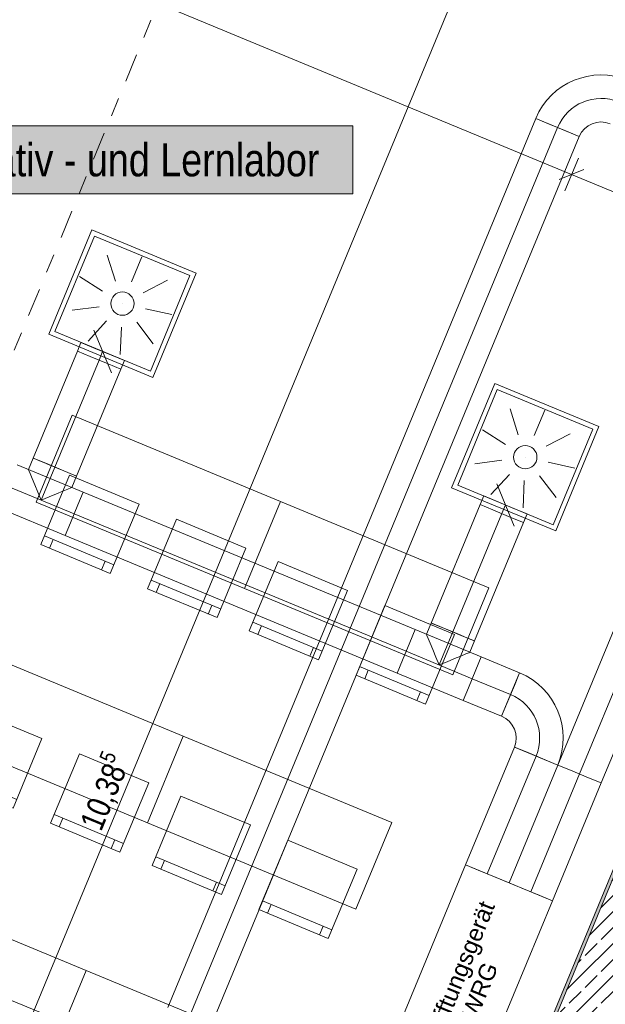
# Model space of a CAD drawing. Header units: metres. Extents: x -79 to 740, y -195 to 69.
# Tile 70 of 212: x 0.09 to 3.2, y -3.36 to 1.88. Entities that reach past the tile are written whole.
import ezdxf
from ezdxf.enums import TextEntityAlignment as Align

# ---------------------------------------------------------------- set-up
doc = ezdxf.new("R2010")
doc.units = ezdxf.units.M
doc.header["$MEASUREMENT"] = 0
doc.linetypes.add('Schnittlinie', pattern=[0.3, 0.15, -0.075, 0, -0.075])
doc.linetypes.add('STRICHPUNKT2', pattern=[12.7, 6.35, -3.175, 0, -3.175])
for name, color, linetype in [('70 Lüftung', 7, 'Continuous'), ('95 Ausführungsplanung Bemaßung', 7, 'Continuous'), ('98 Schnitt Marker', 7, 'Continuous'), ('Neubau_10 Wand außen', 7, 'Continuous'), ('Neubau_50 Möblierung', 7, 'Continuous'), ('Neubau_80 Raum', 7, 'Continuous')]:
    doc.layers.add(name, color=color, linetype=linetype)
doc.styles.add('ERSTELLTER_STIL_1', font='ARIALN.TTF')
doc.styles.add('ERSTELLTER_STIL_2', font='ARIALN.TTF')
doc.styles.add('ERSTELLTER_STIL_3', font='arial.ttf')
doc.dimstyles.new('ERSTELLTER_STIL__4', dxfattribs={"dimtxt": 0.125, "dimasz": 0.095143, "dimexe": 0.18, "dimexo": 0.0625, "dimgap": 0, "dimtad": 1, "dimzin": 0, "dimdsep": 46, "dimtxsty": 'ERSTELLTER_STIL_2', "dimblk": 'ARROWHEAD_6', "dimblk1": 'ARROWHEAD_6', "dimblk2": 'ARROWHEAD_6', "dimcen": 0.09, "dimse1": 1, "dimse2": 1, "dimclrd": 7, "dimclre": 7, "dimclrt": 7, "dimazin": 0, "dimtfac": 1, "dimtdec": 4, "dimtmove": 0, "dimatfit": 3, "dimfxl": 1, "dimtolj": 1, "dimtzin": 0, "dimarcsym": 0})
doc.dimstyles.new('ERSTELLTER_STIL__9', dxfattribs={"dimtxt": 0.175, "dimasz": 0.095143, "dimexe": 0.18, "dimexo": 0.0625, "dimgap": 0, "dimtad": 1, "dimzin": 0, "dimdsep": 46, "dimtxsty": 'ERSTELLTER_STIL_2', "dimblk": 'ARROWHEAD_6', "dimblk1": 'ARROWHEAD_6', "dimblk2": 'ARROWHEAD_6', "dimcen": 0.09, "dimse1": 1, "dimse2": 1, "dimclrd": 7, "dimclre": 7, "dimclrt": 7, "dimazin": 0, "dimtfac": 1, "dimtdec": 4, "dimtmove": 0, "dimatfit": 3, "dimfxl": 1, "dimtolj": 1, "dimtzin": 0, "dimarcsym": 0})

# ---------------------------------------------------------------- blocks, each defined once
blk = doc.blocks.new('Stuhl 02 27[69]_1', base_point=(0.7764, -2.1787))
at = {"layer": 'Neubau_50 Möblierung', "color": 8, "linetype": 'Continuous', "lineweight": 18}
for p, q in [((0.6417, -2.5018), (0.2725, -2.3479)), ((0.3186, -2.3671), (0.2994, -2.4133)), ((0.5956, -2.4825), (0.5763, -2.5287))]:
    blk.add_line(p, q, dxfattribs=at)
at = {"layer": 'Neubau_50 Möblierung', "color": 8, "linetype": 'Continuous', "lineweight": 18, "flags": 128}
blk.add_lwpolyline([(0.7764, -2.1787), (0.4072, -2.0248), (0.2533, -2.394), (0.6225, -2.5479)], close=True, dxfattribs=at)
blk = doc.blocks.new('Stuhl 02 27[70]_1', base_point=(0.2081, -1.9437))
at = {"layer": 'Neubau_50 Möblierung', "color": 8, "linetype": 'Continuous', "lineweight": 18}
for p, q in [((0.0738, -2.2669), (-0.2956, -2.1133)), ((-0.2494, -2.1325), (-0.2686, -2.1787)), ((0.0276, -2.2477), (0.0084, -2.2938))]:
    blk.add_line(p, q, dxfattribs=at)
at = {"layer": 'Neubau_50 Möblierung', "color": 8, "linetype": 'Continuous', "lineweight": 18, "flags": 128}
blk.add_lwpolyline([(0.2081, -1.9437), (-0.1612, -1.7901), (-0.3148, -2.1595), (0.0546, -2.313)], close=True, dxfattribs=at)
blk = doc.blocks.new('Stuhl 02 27[71]_1', base_point=(1.885, -2.6379))
at = {"layer": 'Neubau_50 Möblierung', "color": 8, "linetype": 'Continuous', "lineweight": 18}
for p, q in [((1.7504, -2.961), (1.3812, -2.8071)), ((1.4273, -2.8263), (1.4081, -2.8725)), ((1.7042, -2.9418), (1.685, -2.9879))]:
    blk.add_line(p, q, dxfattribs=at)
at = {"layer": 'Neubau_50 Möblierung', "color": 8, "linetype": 'Continuous', "lineweight": 18, "flags": 128}
blk.add_lwpolyline([(1.885, -2.6379), (1.5158, -2.484), (1.3619, -2.8532), (1.7311, -3.0071)], close=True, dxfattribs=at)
blk = doc.blocks.new('Stuhl 02 27[72]_1', base_point=(1.3168, -2.4029))
at = {"layer": 'Neubau_50 Möblierung', "color": 8, "linetype": 'Continuous', "lineweight": 18}
for p, q in [((1.1824, -2.7261), (0.8131, -2.5725)), ((0.8592, -2.5917), (0.84, -2.6379)), ((1.1363, -2.7069), (1.1171, -2.7531))]:
    blk.add_line(p, q, dxfattribs=at)
at = {"layer": 'Neubau_50 Möblierung', "color": 8, "linetype": 'Continuous', "lineweight": 18, "flags": 128}
blk.add_lwpolyline([(1.3168, -2.4029), (0.9474, -2.2494), (0.7939, -2.6187), (1.1632, -2.7723)], close=True, dxfattribs=at)
blk = doc.blocks.new('Stuhl 02 27[75]_1', base_point=(0.2597, -3.426))
at = {"layer": 'Neubau_50 Möblierung', "color": 8, "linetype": 'Continuous', "lineweight": 18}
for p, q in [((0.1251, -3.749), (-0.2441, -3.5951)), ((-0.198, -3.6143), (-0.2172, -3.6605)), ((0.0789, -3.7298), (0.0597, -3.7759))]:
    blk.add_line(p, q, dxfattribs=at)
at = {"layer": 'Neubau_50 Möblierung', "color": 8, "linetype": 'Continuous', "lineweight": 18, "flags": 128}
blk.add_lwpolyline([(0.2597, -3.426), (-0.1095, -3.2721), (-0.2634, -3.6413), (0.1058, -3.7952)], close=True, dxfattribs=at)
blk = doc.blocks.new('Stuhl 02 27[149]_1', base_point=(1.293, -0.9315))
at = {"layer": 'Neubau_50 Möblierung', "color": 8, "linetype": 'Continuous', "lineweight": 18}
for p, q in [((1.1583, -1.2545), (0.7891, -1.1006)), ((0.8353, -1.1199), (0.816, -1.166)), ((1.1122, -1.2353), (1.0929, -1.2815))]:
    blk.add_line(p, q, dxfattribs=at)
at = {"layer": 'Neubau_50 Möblierung', "color": 8, "linetype": 'Continuous', "lineweight": 18, "flags": 128}
blk.add_lwpolyline([(1.293, -0.9315), (0.9238, -0.7776), (0.7699, -1.1468), (1.1391, -1.3007)], close=True, dxfattribs=at)
blk = doc.blocks.new('Stuhl 02 27[150]_1', base_point=(0.7247, -0.6964))
at = {"layer": 'Neubau_50 Möblierung', "color": 8, "linetype": 'Continuous', "lineweight": 18}
for p, q in [((0.5904, -1.0196), (0.221, -0.8661)), ((0.2672, -0.8853), (0.248, -0.9314)), ((0.5442, -1.0004), (0.525, -1.0466))]:
    blk.add_line(p, q, dxfattribs=at)
at = {"layer": 'Neubau_50 Möblierung', "color": 8, "linetype": 'Continuous', "lineweight": 18, "flags": 128}
blk.add_lwpolyline([(0.7247, -0.6964), (0.3554, -0.5429), (0.2018, -0.9122), (0.5712, -1.0658)], close=True, dxfattribs=at)
blk = doc.blocks.new('Stuhl 02 27[151]_1', base_point=(2.4016, -1.3907))
at = {"layer": 'Neubau_50 Möblierung', "color": 8, "linetype": 'Continuous', "lineweight": 18}
for p, q in [((2.267, -1.7138), (1.8978, -1.5599)), ((1.9439, -1.5791), (1.9247, -1.6252)), ((2.2208, -1.6945), (2.2016, -1.7407))]:
    blk.add_line(p, q, dxfattribs=at)
at = {"layer": 'Neubau_50 Möblierung', "color": 8, "linetype": 'Continuous', "lineweight": 18, "flags": 128}
blk.add_lwpolyline([(2.4016, -1.3907), (2.0324, -1.2368), (1.8785, -1.606), (2.2477, -1.7599)], close=True, dxfattribs=at)
blk = doc.blocks.new('Stuhl 02 27[152]_1', base_point=(1.8334, -1.1557))
at = {"layer": 'Neubau_50 Möblierung', "color": 8, "linetype": 'Continuous', "lineweight": 18}
for p, q in [((1.699, -1.4789), (1.3297, -1.3253)), ((1.3759, -1.3445), (1.3567, -1.3907)), ((1.6529, -1.4597), (1.6337, -1.5058))]:
    blk.add_line(p, q, dxfattribs=at)
at = {"layer": 'Neubau_50 Möblierung', "color": 8, "linetype": 'Continuous', "lineweight": 18, "flags": 128}
blk.add_lwpolyline([(1.8334, -1.1557), (1.464, -1.0021), (1.3105, -1.3715), (1.6798, -1.525)], close=True, dxfattribs=at)
blk = doc.blocks.new('Schultisch 27[202]_1', base_point=(0.96, -1.9306))
at = {"layer": 'Neubau_50 Möblierung', "color": 8, "linetype": 'Continuous', "lineweight": 18, "flags": 128}
blk.add_lwpolyline([(0.96, -1.9306), (-0.1486, -1.4714), (-0.34, -1.9334), (0.7687, -2.3926)], close=True, dxfattribs=at)
blk = doc.blocks.new('Schultisch 27[203]_1', base_point=(2.0687, -2.3899))
at = {"layer": 'Neubau_50 Möblierung', "color": 8, "linetype": 'Continuous', "lineweight": 18, "flags": 128}
blk.add_lwpolyline([(2.0687, -2.3899), (0.96, -1.9306), (0.7687, -2.3926), (1.8773, -2.8518)], close=True, dxfattribs=at)
blk = doc.blocks.new('Schultisch 27[205]_1', base_point=(0.4434, -3.1779))
at = {"layer": 'Neubau_50 Möblierung', "color": 8, "linetype": 'Continuous', "lineweight": 18, "flags": 128}
blk.add_lwpolyline([(0.4434, -3.1779), (-0.6653, -2.7187), (-0.8566, -3.1806), (0.252, -3.6398)], close=True, dxfattribs=at)
blk = doc.blocks.new('Schultisch 27[206]_1', base_point=(1.552, -3.6371))
at = {"layer": 'Neubau_50 Möblierung', "color": 8, "linetype": 'Continuous', "lineweight": 18, "flags": 128}
blk.add_lwpolyline([(1.552, -3.6371), (0.4434, -3.1779), (0.252, -3.6398), (1.3607, -4.099)], close=True, dxfattribs=at)
blk = doc.blocks.new('Schultisch 27[244]_1', base_point=(1.4766, -0.6834))
at = {"layer": 'Neubau_50 Möblierung', "color": 8, "linetype": 'Continuous', "lineweight": 18, "flags": 128}
blk.add_lwpolyline([(1.4766, -0.6834), (0.368, -0.2242), (0.1766, -0.6861), (1.2853, -1.1453)], close=True, dxfattribs=at)
blk = doc.blocks.new('Schultisch 27[245]_1', base_point=(2.5853, -1.1426))
at = {"layer": 'Neubau_50 Möblierung', "color": 8, "linetype": 'Continuous', "lineweight": 18, "flags": 128}
blk.add_lwpolyline([(2.5853, -1.1426), (1.4766, -0.6834), (1.2853, -1.1453), (2.3939, -1.6046)], close=True, dxfattribs=at)
blk = doc.blocks.new('Kreativ- und Lernlabor_0.45_54_1', base_point=(19.4883, 3.8663))
at = {"layer": 'Neubau_80 Raum', "linetype": 'Continuous', "lineweight": 0, "true_color": 0x2a201c}
blk.add_hatch(color=250, dxfattribs=at).paths.add_polyline_path([(-0.979, 0.9539), (1.862, 0.9539), (1.862, 1.3142), (-0.979, 1.3142)])
at = {"layer": 'Neubau_80 Raum', "color": 7, "linetype": 'Continuous', "lineweight": 9, "flags": 128}
blk.add_lwpolyline([(-0.979, 0.9539), (1.862, 0.9539), (1.862, 1.3142), (-0.979, 1.3142)], close=True, dxfattribs=at)
at = {"layer": 'Neubau_80 Raum', "color": 7, "lineweight": 9, "style": 'ERSTELLTER_STIL_2'}
blk.add_attdef('stApartmentId', text='', height=0.175, dxfattribs=at).set_placement((0.4415, 1.1338), align=Align.MIDDLE_CENTER)
at = {"layer": 'Neubau_80 Raum', "color": 7, "lineweight": 9}
for tag, height, style, p in [('DUMMY_850', 0.2, 'ERSTELLTER_STIL_1', (30.7867, 0.5363)), ('ROOM_NAME', 0.2, 'ERSTELLTER_STIL_1', (28.4514, 0.4737)), ('ROOM_NUMBER', 0.175, 'ERSTELLTER_STIL_2', (28.6161, -0.0994)), ('measuredNetAreaCode', 0.175, 'ERSTELLTER_STIL_2', (28.6161, -0.6406)), ('perimeterCode', 0.175, 'ERSTELLTER_STIL_2', (28.6161, -1.0009)), ('ceilingHeightCode', 0.175, 'ERSTELLTER_STIL_2', (28.6161, -1.3612)), ('measuredAreaCode', 0.175, 'ERSTELLTER_STIL_2', (28.6161, -1.7215)), ('DUMMY_851_0', 0.175, 'ERSTELLTER_STIL_2', (30.5844, -1.7233)), ('DUMMY_852', 0.175, 'ERSTELLTER_STIL_2', (28.6161, -2.0817)), ('DUMMY_851_1', 0.175, 'ERSTELLTER_STIL_2', (30.5844, -2.0836)), ('DUMMY_853', 0.175, 'ERSTELLTER_STIL_2', (28.6161, -2.442)), ('DUMMY_851_2', 0.175, 'ERSTELLTER_STIL_2', (30.5844, -2.4439))]:
    blk.add_attdef(tag, text='', height=height, dxfattribs=dict(at, style=style)).set_placement(p, align=Align.TOP_LEFT)
blk = doc.blocks.new('*D685')
at = {"layer": '95 Ausführungsplanung Bemaßung', "color": 7, "linetype": 'Continuous', "lineweight": 9}
for p, q in [((10.4947, -11.712), (14.3782, -2.3365)), ((10.5815, -11.7479), (10.408, -11.6761)), ((10.4676, -11.6466), (10.5218, -11.7774)), ((10.404, -11.9309), (10.4947, -11.712)), ((10.3769, -11.8655), (10.4311, -11.9964))]:
    blk.add_line(p, q, dxfattribs=at)
blk = doc.blocks.new('ARROWHEAD_6')
at = {"color": 0, "linetype": 'Continuous', "lineweight": 0}
for p, q in [((0, 0), (-1, 0)), ((-0.5, -0.5), (0.5, 0.5))]:
    blk.add_line(p, q, dxfattribs=at)
blk = doc.blocks.new('*D701')
at = {"layer": '95 Ausführungsplanung Bemaßung', "color": 7, "linetype": 'Continuous', "lineweight": 9}
for p, q in [((-8.8117, -3.9715), (-4.9225, 5.4179)), ((-8.8388, -3.9061), (-8.7846, -4.037)), ((-8.9035, -4.1933), (-8.8117, -3.9715)), ((-8.7249, -4.0075), (-8.8984, -3.9356)), ((-8.9306, -4.1278), (-8.8764, -4.2587))]:
    blk.add_line(p, q, dxfattribs=at)
blk = doc.blocks.new('*D702')
at = {"layer": '95 Ausführungsplanung Bemaßung', "color": 7, "linetype": 'Continuous', "lineweight": 9}
for p, q in [((-4.9225, 5.4179), (-4.8375, 5.623)), ((-4.9496, 5.4833), (-4.8954, 5.3524)), ((-8.8117, -3.9715), (-4.9225, 5.4179)), ((-8.8388, -3.9061), (-8.7846, -4.037))]:
    blk.add_line(p, q, dxfattribs=at)
at = {"layer": '95 Ausführungsplanung Bemaßung', "color": 7, "lineweight": 9, "char_height": 0.175, "attachment_point": 7, "rotation": 67.5, "style": 'ERSTELLTER_STIL_2'}
for s, insert in [('\\A1;{\\pql;\\fArial Narrow|b0|i0|c0|p0;\\W1.000000;22}', (-5.0602, 5.1768)), ('\\A1;{\\pql;\\fArial Narrow|b0|i0|c0|p0;\\W1.000000;10,16\\fArial Narrow|b0|i0|c0|p0;\\W1.000000;\\A1{\\H.66x;\\S5^  ;}}', (-6.973, 0.4524)), ('\\A1;{\\pql;\\fArial Narrow|b0|i0|c0|p0;\\W1.000000;24}', (-8.8249, -3.9119))]:
    blk.add_mtext(s, dxfattribs=dict(at, insert=insert))
blk = doc.blocks.new('*D715')
at = {"layer": '95 Ausführungsplanung Bemaßung', "color": 7, "linetype": 'Continuous', "lineweight": 9}
for p, q in [((-7.4647, -1.634), (-7.4105, -1.7648)), ((-8.4421, -4.1246), (-7.4376, -1.6994)), ((-8.4692, -4.0592), (-8.415, -4.19)), ((-8.534, -4.3463), (-8.4421, -4.1246)), ((-8.3554, -4.1605), (-8.5289, -4.0887))]:
    blk.add_line(p, q, dxfattribs=at)
at = {"layer": '95 Ausführungsplanung Bemaßung', "color": 7, "lineweight": 9, "char_height": 0.175, "attachment_point": 7, "rotation": 67.5, "style": 'ERSTELLTER_STIL_2'}
for s, insert in [('\\A1;{\\pql;\\fArial Narrow|b0|i0|c0|p0;\\W1.000000;2,62\\fArial Narrow|b0|i0|c0|p0;\\W1.000000;\\A1{\\H.66x;\\S5^  ;}}', (-8.0243, -3.1307)), ('\\A1;{\\pql;\\fArial Narrow|b0|i0|c0|p0;\\W1.000000;24}', (-8.4553, -4.0649))]:
    blk.add_mtext(s, dxfattribs=dict(at, insert=insert))
blk = doc.blocks.new('*D763')
at = {"layer": '95 Ausführungsplanung Bemaßung', "color": 7, "linetype": 'Continuous', "lineweight": 9}
for p, q in [((-1.9815, 3.184), (-2.1124, 3.1298)), ((-2.0469, 3.1569), (-1.8252, 3.0651)), ((-1.8611, 2.9783), (-1.7893, 3.1518)), ((-1.7598, 3.0922), (-1.8906, 3.038)), ((-1.8252, 3.0651), (3.0252, 1.056))]:
    blk.add_line(p, q, dxfattribs=at)
blk = doc.blocks.new('*D764')
at = {"layer": '95 Ausführungsplanung Bemaßung', "color": 7, "linetype": 'Continuous', "lineweight": 9}
for p, q in [((-1.7598, 3.0922), (-1.8906, 3.038)), ((-1.8252, 3.0651), (3.0252, 1.056)), ((2.9892, 0.9693), (3.0611, 1.1427)), ((3.0906, 1.0831), (2.9597, 1.0289)), ((3.0252, 1.056), (4.4202, 0.4782))]:
    blk.add_line(p, q, dxfattribs=at)
at = {"layer": '95 Ausführungsplanung Bemaßung', "color": 7, "lineweight": 9, "insert": (0.4794, 2.1375), "char_height": 0.125, "attachment_point": 7, "rotation": 337.5, "style": 'ERSTELLTER_STIL_2'}
blk.add_mtext('\\A1;{\\pql;\\fArial Narrow|b0|i0|c0|p0;\\W1.000000;5,25}', dxfattribs=at)
blk = doc.blocks.new('*D765')
at = {"layer": '95 Ausführungsplanung Bemaßung', "color": 7, "linetype": 'Continuous', "lineweight": 9}
for p, q in [((3.0906, 1.0831), (2.9597, 1.0289)), ((3.0252, 1.056), (4.4202, 0.4782)), ((4.3843, 0.3914), (4.4561, 0.5649)), ((4.4856, 0.5053), (4.3548, 0.4511)), ((4.4202, 0.4782), (4.5357, 0.4303))]:
    blk.add_line(p, q, dxfattribs=at)
at = {"layer": '95 Ausführungsplanung Bemaßung', "color": 7, "lineweight": 9, "char_height": 0.125, "attachment_point": 7, "rotation": 337.5, "style": 'ERSTELLTER_STIL_2'}
for s, insert in [('\\A1;{\\pql;\\fArial Narrow|b0|i0|c0|p0;\\W1.000000;12\\fArial Narrow|b0|i0|c0|p0;\\W1.000000;\\A1{\\H.66x;\\S5^  ;}}', (4.1836, 0.5972)), ('\\A1;{\\pql;\\fArial Narrow|b0|i0|c0|p0;\\W1.000000;1,51}', (3.6021, 0.8441)), ('\\A1;{\\pql;\\fArial Narrow|b0|i0|c0|p0;\\W1.000000;2,51}', (3.5352, 0.6824))]:
    blk.add_mtext(s, dxfattribs=dict(at, insert=insert))
blk = doc.blocks.new('*D766')
at = {"layer": '95 Ausführungsplanung Bemaßung', "color": 7, "linetype": 'Continuous', "lineweight": 9}
for p, q in [((4.4856, 0.5053), (4.3548, 0.4511)), ((4.4202, 0.4782), (4.5357, 0.4303)), ((4.4998, 0.3436), (4.5716, 0.5171)), ((4.6011, 0.4574), (4.4703, 0.4032)), ((4.5357, 0.4303), (4.7574, 0.3385))]:
    blk.add_line(p, q, dxfattribs=at)
blk = doc.blocks.new('*D767')
at = {"layer": '95 Ausführungsplanung Bemaßung', "color": 7, "linetype": 'Continuous', "lineweight": 9}
for p, q in [((4.6011, 0.4574), (4.4703, 0.4032)), ((4.5357, 0.4303), (4.7574, 0.3385)), ((4.7215, 0.2517), (4.7934, 0.4252)), ((4.8229, 0.3656), (4.692, 0.3114)), ((4.7574, 0.3385), (4.9884, 0.2428))]:
    blk.add_line(p, q, dxfattribs=at)
at = {"layer": '95 Ausführungsplanung Bemaßung', "color": 7, "lineweight": 9, "insert": (4.6487, 0.6), "char_height": 0.125, "attachment_point": 7, "rotation": 337.5, "style": 'ERSTELLTER_STIL_2'}
blk.add_mtext('\\A1;{\\pql;\\fArial Narrow|b0|i0|c0|p0;\\W1.000000;24}', dxfattribs=at)
blk = doc.blocks.new('*D772')
at = {"layer": '95 Ausführungsplanung Bemaßung', "color": 7, "linetype": 'Continuous', "lineweight": 9}
for p, q in [((2.8133, 26.0534), (2.7591, 26.1842)), ((2.7862, 26.1188), (2.815, 26.1882)), ((2.873, 26.0829), (2.6995, 26.1548)), ((-9.7372, -4.1153), (2.7862, 26.1188)), ((-9.6504, -4.1512), (-9.8239, -4.0794)), ((-9.7643, -4.0499), (-9.7101, -4.1807)), ((-9.7659, -4.1847), (-9.7372, -4.1153))]:
    blk.add_line(p, q, dxfattribs=at)
at = {"layer": '95 Ausführungsplanung Bemaßung', "color": 7, "lineweight": 9, "insert": (-3.5814, 10.731), "char_height": 0.175, "attachment_point": 7, "rotation": 67.5, "style": 'ERSTELLTER_STIL_2'}
blk.add_mtext('\\A1;{\\pql;\\fArial Narrow|b0|i0|c0|p0;\\W1.000000;32,72\\fArial Narrow|b0|i0|c0|p0;\\W1.000000;\\A1{\\H.66x;\\S5^  ;}}', dxfattribs=at)
blk = doc.blocks.new('*D816')
at = {"layer": '95 Ausführungsplanung Bemaßung', "color": 7, "linetype": 'Continuous', "lineweight": 9}
for p, q in [((-5.2883, -4.7992), (-5.4191, -4.8534)), ((-5.3537, -4.8263), (-5.132, -4.9181)), ((-5.1679, -5.0048), (-5.096, -4.8314)), ((-5.0665, -4.891), (-5.1974, -4.9452)), ((-5.132, -4.9181), (1.2289, -7.5529))]:
    blk.add_line(p, q, dxfattribs=at)
blk = doc.blocks.new('*D817')
at = {"layer": '95 Ausführungsplanung Bemaßung', "color": 7, "linetype": 'Continuous', "lineweight": 9}
for p, q in [((-5.0665, -4.891), (-5.1974, -4.9452)), ((-5.132, -4.9181), (1.2289, -7.5529)), ((1.2944, -7.5258), (1.1635, -7.58)), ((1.2289, -7.5529), (1.4507, -7.6447))]:
    blk.add_line(p, q, dxfattribs=at)
at = {"layer": '95 Ausführungsplanung Bemaßung', "color": 7, "lineweight": 9, "char_height": 0.125, "attachment_point": 7, "rotation": 337.5, "style": 'ERSTELLTER_STIL_2'}
for s, insert in [('\\A1;{\\pql;\\fArial Narrow|b0|i0|c0|p0;\\W1.000000;6,88\\fArial Narrow|b0|i0|c0|p0;\\W1.000000;\\A1{\\H.66x;\\S5^  ;}}', (-2.1077, -6.1752)), ('\\A1;{\\pql;\\fArial Narrow|b0|i0|c0|p0;\\W1.000000;24}', (1.0435, -7.449))]:
    blk.add_mtext(s, dxfattribs=dict(at, insert=insert))
blk = doc.blocks.new('*D818')
at = {"layer": '95 Ausführungsplanung Bemaßung', "color": 7, "linetype": 'Continuous', "lineweight": 9}
for p, q in [((-5.132, -4.9181), (1.2289, -7.5529)), ((1.193, -7.6396), (1.2649, -7.4661)), ((1.2944, -7.5258), (1.1635, -7.58)), ((1.2289, -7.5529), (1.4507, -7.6447)), ((1.4147, -7.7315), (1.4866, -7.558)), ((1.5161, -7.6176), (1.3853, -7.6718)), ((1.4507, -7.6447), (7.8116, -10.2795))]:
    blk.add_line(p, q, dxfattribs=at)
blk = doc.blocks.new('*D819')
at = {"layer": '95 Ausführungsplanung Bemaßung', "color": 7, "linetype": 'Continuous', "lineweight": 9}
for p, q in [((1.5161, -7.6176), (1.3853, -7.6718)), ((1.4507, -7.6447), (7.8116, -10.2795)), ((7.877, -10.2524), (7.7462, -10.3066))]:
    blk.add_line(p, q, dxfattribs=at)
at = {"layer": '95 Ausführungsplanung Bemaßung', "color": 7, "lineweight": 9, "char_height": 0.125, "attachment_point": 7, "rotation": 337.5, "style": 'ERSTELLTER_STIL_2'}
for s, insert in [('\\A1;{\\pql;\\fArial Narrow|b0|i0|c0|p0;\\W1.000000;6,88\\fArial Narrow|b0|i0|c0|p0;\\W1.000000;\\A1{\\H.66x;\\S5^  ;}}', (4.4749, -8.9018)), ('\\A1;{\\pql;\\fArial Narrow|b0|i0|c0|p0;\\W1.000000;24}', (7.6262, -10.1756))]:
    blk.add_mtext(s, dxfattribs=dict(at, insert=insert))
blk = doc.blocks.new('*D828')
at = {"layer": '95 Ausführungsplanung Bemaßung', "color": 7, "linetype": 'Continuous', "lineweight": 9}
for p, q in [((3.6566, 3.2077), (-2.3578, 5.699)), ((3.6926, 3.2944), (3.6207, 3.1209)), ((3.5912, 3.1806), (3.7221, 3.2348)), ((3.8784, 3.1158), (3.6566, 3.2077)), ((3.9143, 3.2026), (3.8424, 3.0291)), ((3.8129, 3.0887), (3.9438, 3.1429)), ((7.2367, 1.7248), (3.8784, 3.1158))]:
    blk.add_line(p, q, dxfattribs=at)
blk = doc.blocks.new('*D835')
at = {"layer": '95 Ausführungsplanung Bemaßung', "color": 7, "linetype": 'Continuous', "lineweight": 9}
for p, q in [((6.5781, 1.1), (6.5239, 1.2309)), ((6.551, 1.1655), (6.4592, 0.9437)), ((6.4863, 0.8783), (6.4321, 1.0092)), ((6.4592, 0.9437), (2.485, -8.6508)), ((6.3724, 0.9797), (6.5459, 0.9078))]:
    blk.add_line(p, q, dxfattribs=at)
blk = doc.blocks.new('*D836')
at = {"layer": '95 Ausführungsplanung Bemaßung', "color": 7, "linetype": 'Continuous', "lineweight": 9}
for p, q in [((6.4863, 0.8783), (6.4321, 1.0092)), ((6.4592, 0.9437), (2.485, -8.6508)), ((2.5121, -8.7162), (2.4579, -8.5853))]:
    blk.add_line(p, q, dxfattribs=at)
at = {"layer": '95 Ausführungsplanung Bemaßung', "color": 7, "lineweight": 9, "char_height": 0.125, "attachment_point": 7, "rotation": 67.5, "style": 'ERSTELLTER_STIL_2'}
for s, insert in [('\\A1;{\\pql;\\fArial Narrow|b0|i0|c0|p0;\\W1.000000;10,38\\fArial Narrow|b0|i0|c0|p0;\\W1.000000;\\A1{\\H.66x;\\S5^  ;}}', (4.3964, -4.0469)), ('\\A1;{\\pql;\\fArial Narrow|b0|i0|c0|p0;\\W1.000000;24}', (2.4811, -8.5949))]:
    blk.add_mtext(s, dxfattribs=dict(at, insert=insert))
blk = doc.blocks.new('*D837')
at = {"layer": '95 Ausführungsplanung Bemaßung', "color": 7, "linetype": 'Continuous', "lineweight": 9}
for p, q in [((6.4592, 0.9437), (2.485, -8.6508)), ((2.5121, -8.7162), (2.4579, -8.5853)), ((2.3983, -8.6148), (2.5717, -8.6867)), ((2.485, -8.6508), (2.3932, -8.8725)), ((2.4203, -8.9379), (2.3661, -8.8071))]:
    blk.add_line(p, q, dxfattribs=at)
blk = doc.blocks.new('*D841')
at = {"layer": '95 Ausführungsplanung Bemaßung', "color": 7, "linetype": 'Continuous', "lineweight": 9}
for p, q in [((2.5917, 2.5999), (2.6459, 2.469)), ((-1.3554, -7.06), (2.6188, 2.5345)), ((-1.3825, -6.9946), (-1.3283, -7.1254)), ((-1.4472, -7.2818), (-1.3554, -7.06)), ((-1.2686, -7.096), (-1.4421, -7.0241))]:
    blk.add_line(p, q, dxfattribs=at)
at = {"layer": '95 Ausführungsplanung Bemaßung', "color": 7, "lineweight": 9, "char_height": 0.125, "attachment_point": 7, "rotation": 67.5, "style": 'ERSTELLTER_STIL_2'}
for s, insert in [('\\A1;{\\pql;\\fArial Narrow|b0|i0|c0|p0;\\W1.000000;24}', (2.5149, 2.3491)), ('\\A1;{\\pql;\\fArial Narrow|b0|i0|c0|p0;\\W1.000000;10,38\\fArial Narrow|b0|i0|c0|p0;\\W1.000000;\\A1{\\H.66x;\\S5^  ;}}', (0.556, -2.4562)), ('\\A1;{\\pql;\\fArial Narrow|b0|i0|c0|p0;\\W1.000000;24}', (-1.3593, -7.0042))]:
    blk.add_mtext(s, dxfattribs=dict(at, insert=insert))
blk = doc.blocks.new('*D842')
at = {"layer": '95 Ausführungsplanung Bemaßung', "color": 7, "linetype": 'Continuous', "lineweight": 9}
for p, q in [((2.6835, 2.8216), (2.7377, 2.6908)), ((2.6188, 2.5345), (2.7106, 2.7562)), ((2.7055, 2.4985), (2.532, 2.5704)), ((2.5917, 2.5999), (2.6459, 2.469)), ((-1.3554, -7.06), (2.6188, 2.5345))]:
    blk.add_line(p, q, dxfattribs=at)

msp = doc.modelspace()

# ---------------------------------------------------------------- hatches: boundary and pattern name
at = {"layer": 'Neubau_10 Wand außen', "linetype": 'Continuous', "lineweight": 0, "true_color": 0x000000}
h = msp.add_hatch(dxfattribs=at)
h.set_pattern_fill('Gips_0001', color=18, style=0, pattern_type=2)
h.set_pattern_definition([(45, (0, 0), (-0.01767767, 0.01767767), [0, -0.025])])
h.paths.add_polyline_path([(4.9793, 1.5405), (1.0166, -8.0263), (1.0305, -8.032), (4.9932, 1.5347)])
h = msp.add_hatch(dxfattribs=at)
h.set_pattern_fill('Beton_Stahlbeton_0001', color=18, style=0, pattern_type=2)
h.set_pattern_definition([(45, (0, 0), (-0.0848528, 0.0848528), []), (45, (-0.04243, 0.04243), (-0.0848528, 0.0848528), [0.09, -0.03])])
h.paths.add_polyline_path([(4.9932, 1.5347), (1.0305, -8.032), (1.2522, -8.1239), (5.2149, 1.4429)])

# ---------------------------------------------------------------- linework, layer by layer
at = {"layer": '70 Lüftung', "color": 36, "linetype": 'Continuous', "lineweight": 18, "true_color": 0x7e4100}
for p, q in [((2.8354, 1.3541), (0.8772, -3.3733)), ((3.0663, 1.2584), (2.8354, 1.3541)), ((2.8354, 1.3541), (2.903, 1.3261)), ((2.903, 1.3261), (2.9987, 1.2864)), ((1.1082, -3.469), (3.0663, 1.2584)), ((2.9987, 1.2864), (3.0663, 1.2584))]:
    msp.add_line(p, q, dxfattribs=at)
at = {"layer": '70 Lüftung', "color": 36, "linetype": 'STRICHPUNKT2', "lineweight": 18, "true_color": 0x7e4100}
msp.add_line((2.9509, 1.3062), (0.9927, -3.4212), dxfattribs=at)
at = {"layer": '70 Lüftung', "color": 253, "linetype": 'Continuous', "lineweight": 18, "true_color": 0xaaaaaa}
for p, q in [((0.2441, 0.2069), (0.4737, 0.7612)), ((1.028, 0.5316), (0.4737, 0.7612)), ((0.2767, 0.2205), (0.4872, 0.7286)), ((0.9953, 0.5181), (0.4872, 0.7286)), ((0.5548, 0.6268), (0.5984, 0.4885)), ((0.7394, 0.6187), (0.6839, 0.4848)), ((0.7984, -0.0227), (1.028, 0.5316)), ((0.4083, 0.5144), (0.5306, 0.4364)), ((0.8755, 0.494), (0.7469, 0.427)), ((0.7849, 0.01), (0.9953, 0.5181)), ((0.636, 0.3693), (0.6361, 0.3693)), ((0.3683, 0.334), (0.5121, 0.353)), ((0.8996, 0.3108), (0.7581, 0.3422)), ((0.4536, 0.1702), (0.5516, 0.2771)), ((0.8004, 0.1551), (0.7121, 0.2701)), ((0.7849, 0.01), (0.2767, 0.2205)), ((0.5777, 0.002), (0.4839, 0.2284)), ((0.6243, 0.0995), (0.6306, 0.2444)), ((0.7984, -0.0227), (0.2441, 0.2069)), ((0.4153, 0.163), (0.3962, 0.1169)), ((0.4153, 0.163), (0.483, 0.135)), ((0.3962, 0.1169), (0.4638, 0.0888)), ((0.483, 0.135), (0.5786, 0.0954)), ((0.4638, 0.0888), (0.5595, 0.0492)), ((0.5786, 0.0954), (0.6463, 0.0674)), ((0.6272, 0.0212), (0.6463, 0.0674)), ((0.5595, 0.0492), (0.6272, 0.0212)), ((2.3868, -0.6096), (2.6165, -0.0553)), ((2.4195, -0.5961), (2.63, -0.0879)), ((3.1708, -0.2849), (2.6165, -0.0553)), ((3.1381, -0.2984), (2.63, -0.0879)), ((2.6976, -0.1897), (2.7412, -0.328)), ((2.8821, -0.1978), (2.8266, -0.3318)), ((2.5511, -0.3022), (2.6734, -0.3801)), ((2.9276, -0.8066), (3.1381, -0.2984)), ((2.9412, -0.8392), (3.1708, -0.2849)), ((3.0183, -0.3226), (2.8897, -0.3895)), ((2.5111, -0.4825), (2.6549, -0.4636)), ((2.7788, -0.4473), (2.7789, -0.4473)), ((3.0424, -0.5057), (2.9009, -0.4743)), ((2.5964, -0.6463), (2.6944, -0.5394)), ((2.767, -0.717), (2.7734, -0.5721)), ((2.9432, -0.6615), (2.8549, -0.5464)), ((2.9412, -0.8392), (2.3868, -0.6096)), ((2.9276, -0.8066), (2.4195, -0.5961)), ((2.7205, -0.8145), (2.6267, -0.5881)), ((2.5581, -0.6535), (2.539, -0.6997)), ((2.5581, -0.6535), (2.6257, -0.6815)), ((2.539, -0.6997), (2.6066, -0.7277)), ((2.6066, -0.7277), (2.7023, -0.7673)), ((2.6257, -0.6815), (2.7214, -0.7211)), ((2.7214, -0.7211), (2.7891, -0.7492)), ((2.7023, -0.7673), (2.7699, -0.7953)), ((2.7699, -0.7953), (2.7891, -0.7492))]:
    msp.add_line(p, q, dxfattribs=at)
at = {"layer": '70 Lüftung', "color": 5, "linetype": 'Continuous', "lineweight": 18}
for p, q in [((0.3962, 0.1169), (0.1606, -0.4519)), ((0.4638, 0.0888), (0.3962, 0.1169)), ((0.5595, 0.0492), (0.4638, 0.0888)), ((0.3916, -0.5476), (0.6272, 0.0212)), ((0.6272, 0.0212), (0.5595, 0.0492)), ((0.1357, -0.512), (0.1606, -0.4519)), ((0.1645, -0.4535), (0.1606, -0.4519)), ((0.2282, -0.4799), (0.1606, -0.4519)), ((0.1761, -0.4583), (0.1645, -0.4535)), ((0.1944, -0.4659), (0.1761, -0.4583)), ((0.2183, -0.4758), (0.1944, -0.4659)), ((0.4267, -0.6325), (0.0757, -0.4871)), ((0.138, -0.5175), (0.1357, -0.512)), ((0.1448, -0.5338), (0.138, -0.5175)), ((0.2462, -0.4874), (0.2183, -0.4758)), ((0.3239, -0.5196), (0.2282, -0.4799)), ((0.2761, -0.4997), (0.2462, -0.4874)), ((0.306, -0.5121), (0.2761, -0.4997)), ((0.3338, -0.5237), (0.306, -0.5121)), ((0.3916, -0.5476), (0.3239, -0.5196)), ((0.1555, -0.5598), (0.1448, -0.5338)), ((0.1695, -0.5936), (0.1555, -0.5598)), ((0.3577, -0.5336), (0.3338, -0.5237)), ((0.3761, -0.5412), (0.3577, -0.5336)), ((0.3667, -0.6076), (0.3916, -0.5476)), ((0.3876, -0.5459), (0.3761, -0.5412)), ((0.3916, -0.5476), (0.3876, -0.5459)), ((0.1859, -0.633), (0.1695, -0.5936)), ((0.3189, -0.6274), (0.285, -0.6415)), ((0.3448, -0.6167), (0.3189, -0.6274)), ((0.3611, -0.6099), (0.3448, -0.6167)), ((0.3667, -0.6076), (0.3611, -0.6099)), ((0.2034, -0.6753), (0.1859, -0.633)), ((0.2456, -0.6578), (0.2034, -0.6753)), ((0.285, -0.6415), (0.2456, -0.6578)), ((0.4267, -0.6325), (0.3987, -0.7002)), ((0.3987, -0.7002), (0.4267, -0.6325)), ((2.1933, -1.3642), (0.4267, -0.6325)), ((-0.02, -0.7181), (0.3311, -0.8635)), ((0.3987, -0.7002), (0.3591, -0.7958)), ((0.3591, -0.7958), (0.3987, -0.7002)), ((2.539, -0.6997), (2.2783, -1.3291)), ((2.6066, -0.7277), (2.539, -0.6997)), ((2.7023, -0.7673), (2.6066, -0.7277)), ((2.7699, -0.7953), (2.7023, -0.7673)), ((0.3591, -0.7958), (0.3311, -0.8635)), ((0.3311, -0.8635), (0.3591, -0.7958)), ((2.5092, -1.4247), (2.7699, -0.7953)), ((0.3311, -0.8635), (2.0977, -1.5952)), ((2.2534, -1.3891), (2.2783, -1.3291)), ((2.2822, -1.3307), (2.2783, -1.3291)), ((2.3459, -1.3571), (2.2783, -1.3291)), ((2.2937, -1.3355), (2.2822, -1.3307)), ((2.3121, -1.3431), (2.2937, -1.3355)), ((2.336, -1.353), (2.3121, -1.3431)), ((2.3638, -1.3645), (2.336, -1.353)), ((2.4416, -1.3967), (2.3459, -1.3571)), ((2.1933, -1.3642), (2.1653, -1.4319)), ((2.1653, -1.4319), (2.1933, -1.3642)), ((2.5444, -1.5097), (2.1933, -1.3642)), ((2.2557, -1.3947), (2.2534, -1.3891)), ((2.2624, -1.411), (2.2557, -1.3947)), ((2.2732, -1.437), (2.2624, -1.411)), ((2.3937, -1.3769), (2.3638, -1.3645)), ((2.4236, -1.3893), (2.3937, -1.3769)), ((2.4515, -1.4008), (2.4236, -1.3893)), ((2.5092, -1.4247), (2.4416, -1.3967)), ((2.4754, -1.4107), (2.4515, -1.4008)), ((2.4938, -1.4183), (2.4754, -1.4107)), ((2.1653, -1.4319), (2.1257, -1.5276)), ((2.1257, -1.5276), (2.1653, -1.4319)), ((2.2872, -1.4708), (2.2732, -1.437)), ((2.4843, -1.4848), (2.5092, -1.4247)), ((2.5053, -1.4231), (2.4938, -1.4183)), ((2.5092, -1.4247), (2.5053, -1.4231)), ((2.3035, -1.5102), (2.2872, -1.4708)), ((2.321, -1.5524), (2.3035, -1.5102)), ((2.4365, -1.5046), (2.4027, -1.5186)), ((2.4625, -1.4939), (2.4365, -1.5046)), ((2.4788, -1.4871), (2.4625, -1.4939)), ((2.4843, -1.4848), (2.4788, -1.4871)), ((2.5444, -1.5097), (2.5164, -1.5773)), ((2.5164, -1.5773), (2.5444, -1.5097)), ((2.7487, -1.5943), (2.5444, -1.5097)), ((2.1257, -1.5276), (2.0977, -1.5952)), ((2.0977, -1.5952), (2.1257, -1.5276)), ((2.3633, -1.5349), (2.321, -1.5524)), ((2.4027, -1.5186), (2.3633, -1.5349)), ((2.0977, -1.5952), (2.4487, -1.7406)), ((2.5164, -1.5773), (2.4768, -1.673)), ((2.4768, -1.673), (2.5164, -1.5773)), ((2.6531, -1.8253), (2.7487, -1.5943)), ((2.7207, -1.662), (2.7487, -1.5943)), ((2.4768, -1.673), (2.4487, -1.7406)), ((2.4487, -1.7406), (2.4768, -1.673)), ((2.6811, -1.7576), (2.7207, -1.662)), ((2.4487, -1.7406), (2.6531, -1.8253)), ((2.6531, -1.8253), (2.6811, -1.7576)), ((2.7207, -1.9886), (2.4613, -2.6147)), ((2.7207, -1.9886), (2.9517, -2.0843)), ((2.7884, -2.0166), (2.7207, -1.9886)), ((2.884, -2.0562), (2.7884, -2.0166)), ((2.6923, -2.7104), (2.9517, -2.0843)), ((2.9517, -2.0843), (2.884, -2.0562)), ((2.529, -2.6428), (2.4613, -2.6147)), ((2.6247, -2.6824), (2.529, -2.6428)), ((2.6923, -2.7104), (2.6247, -2.6824))]:
    msp.add_line(p, q, dxfattribs=at)
at = {"layer": '70 Lüftung', "color": 253, "linetype": 'STRICHPUNKT2', "lineweight": 18, "true_color": 0xaaaaaa}
for p, q in [((0.5117, 0.069), (0.5308, 0.1152)), ((2.6544, -0.7475), (2.6736, -0.7013))]:
    msp.add_line(p, q, dxfattribs=at)
at = {"layer": '70 Lüftung', "color": 5, "linetype": 'STRICHPUNKT2', "lineweight": 18}
for p, q in [((0.2761, -0.4997), (0.5117, 0.069)), ((0.2034, -0.6753), (0.2761, -0.4997)), ((0.0278, -0.6026), (0.3789, -0.748)), ((0.3789, -0.748), (2.1455, -1.4797)), ((2.3937, -1.3769), (2.6544, -0.7475)), ((2.321, -1.5524), (2.3937, -1.3769)), ((2.1455, -1.4797), (2.4966, -1.6252)), ((2.4966, -1.6252), (2.7009, -1.7098)), ((2.5768, -2.6626), (2.8362, -2.0364))]:
    msp.add_line(p, q, dxfattribs=at)
at = {"layer": '70 Lüftung', "color": 70, "linetype": 'Continuous', "lineweight": 18, "true_color": 0x73ff00}
for p, q in [((3.362, -1.0937), (2.9517, -2.0843)), ((3.1826, -2.1799), (3.593, -1.1894)), ((2.9517, -2.0843), (2.6923, -2.7104)), ((3.0193, -2.1123), (2.9517, -2.0843)), ((2.9517, -2.0843), (3.0193, -2.1123)), ((3.115, -2.1519), (3.0193, -2.1123)), ((3.0193, -2.1123), (3.115, -2.1519)), ((2.9233, -2.8061), (3.1826, -2.1799)), ((3.1826, -2.1799), (3.115, -2.1519)), ((3.115, -2.1519), (3.1826, -2.1799)), ((2.76, -2.7384), (2.6923, -2.7104)), ((2.8556, -2.7781), (2.76, -2.7384)), ((2.9233, -2.8061), (2.8556, -2.7781))]:
    msp.add_line(p, q, dxfattribs=at)
at = {"layer": '70 Lüftung', "color": 70, "linetype": 'STRICHPUNKT2', "lineweight": 18, "true_color": 0x73ff00}
for p in [(3.4775, -1.1415), (2.8078, -2.7583)]:
    msp.add_line(p, (3.0672, -2.1321), dxfattribs=at)
at = {"layer": '70 Lüftung', "color": 7, "linetype": 'Continuous', "lineweight": 13}
for p, q in [((2.4613, -2.6147), (2.0787, -3.5386)), ((2.9233, -2.8061), (2.4613, -2.6147)), ((2.5406, -3.73), (2.9233, -2.8061))]:
    msp.add_line(p, q, dxfattribs=at)
at = {"layer": '70 Lüftung', "color": 253, "linetype": 'Continuous', "lineweight": 18, "true_color": 0xaaaaaa}
for centre in [(0.636, 0.3693), (2.7788, -0.4473)]:
    msp.add_circle(centre, 0.062, dxfattribs=at)
at = {"layer": '70 Lüftung', "color": 36, "linetype": 'Continuous', "lineweight": 18, "true_color": 0x7e4100}
for radius in [0.375, 0.125]:
    msp.add_arc((3.1818, 1.2106), radius, 67.5, 157.5, dxfattribs=at)
at = {"layer": '70 Lüftung', "color": 36, "linetype": 'STRICHPUNKT2', "lineweight": 18, "true_color": 0x7e4100}
msp.add_arc((3.1818, 1.2106), 0.25, 67.5, 157.5, dxfattribs=at)
at = {"layer": '70 Lüftung', "color": 5, "linetype": 'Continuous', "lineweight": 18}
for radius in [0.375, 0.125]:
    msp.add_arc((2.6052, -1.9408), radius, 337.5, 67.5, dxfattribs=at)
at = {"layer": '70 Lüftung', "color": 5, "linetype": 'STRICHPUNKT2', "lineweight": 18}
msp.add_arc((2.6052, -1.9408), 0.25, 337.5, 67.5, dxfattribs=at)
at = {"layer": '98 Schnitt Marker', "color": 7, "linetype": 'Schnittlinie', "lineweight": 9}
msp.add_lwpolyline([(-4.8577, -11.7502), (13.1391, 31.6887)], dxfattribs=at)
at = {"layer": 'Neubau_10 Wand außen', "color": 7, "linetype": 'Continuous', "lineweight": 13}
msp.add_line((4.9932, 1.5347), (1.0305, -8.032), dxfattribs=at)
at = {"layer": 'Neubau_10 Wand außen', "color": 7, "linetype": 'Continuous', "lineweight": 13, "flags": 128}
msp.add_lwpolyline([(4.9793, 1.5405), (1.0166, -8.0263)], dxfattribs=at)

# ---------------------------------------------------------------- block references
at = {"layer": 'Neubau_50 Möblierung', "color": 8, "linetype": 'Continuous', "lineweight": 18}
for name, p in [('Schultisch 27[244]_1', (1.4766, -0.6834)), ('Stuhl 02 27[150]_1', (0.7247, -0.6964)), ('Schultisch 27[245]_1', (2.5853, -1.1426)), ('Stuhl 02 27[149]_1', (1.293, -0.9315)), ('Stuhl 02 27[152]_1', (1.8334, -1.1557)), ('Stuhl 02 27[151]_1', (2.4016, -1.3907)), ('Schultisch 27[202]_1', (0.96, -1.9306)), ('Stuhl 02 27[70]_1', (0.2081, -1.9437)), ('Schultisch 27[203]_1', (2.0687, -2.3899)), ('Stuhl 02 27[69]_1', (0.7764, -2.1787)), ('Stuhl 02 27[72]_1', (1.3168, -2.4029)), ('Stuhl 02 27[71]_1', (1.885, -2.6379)), ('Schultisch 27[205]_1', (0.4434, -3.1779)), ('Schultisch 27[206]_1', (1.552, -3.6371)), ('Stuhl 02 27[75]_1', (0.2597, -3.426))]:
    msp.add_blockref(name, p, dxfattribs=at)
at = {"layer": 'Neubau_80 Raum', "color": 7, "linetype": 'Continuous', "lineweight": 13}
ref = msp.add_blockref('Kreativ- und Lernlabor_0.45_54_1', (19.4883, 3.8663), dxfattribs=at)
ref.add_attrib('stApartmentId', '0.45 Kreativ - und Lernlabor', dxfattribs={"color": 7, "lineweight": 9, "height": 0.175, "style": 'ERSTELLTER_STIL_2'}).set_placement((0.4415, 1.1338), align=Align.MIDDLE_CENTER)

# ---------------------------------------------------------------- texts
at = {"layer": '70 Lüftung', "color": 7, "linetype": 'Continuous', "lineweight": 9, "insert": (2.2324, -3.5429), "char_height": 0.09, "attachment_point": 1, "rotation": 67.844, "line_spacing_factor": 0.923867, "style": 'ERSTELLTER_STIL_3'}
msp.add_mtext('\\A1;{\\pql;\\fArial|b0|i0|c0|p0;\\W1.000000;Lüfftungsgerät\\fArial|b0|i0|c0|p0;\\W1.000000; \\P\\pql;\\fArial|b0|i0|c0|p0;\\W1.000000;mit WRG}', dxfattribs=at)

# ---------------------------------------------------------------- dimensions: what is measured, and where the dimension line sits
at = {"layer": '95 Ausführungsplanung Bemaßung', "color": 7, "linetype": 'Continuous', "lineweight": 9}
for base, p1, p2, angle, dimstyle, picture, middle, turn in [((2.7862, 26.1188), (-7.3352, -5.1102), (5.1882, 25.1239), 67.5, 'ERSTELLTER_STIL__9', '*D772', (-3.4975, 11.2686), 67.5), ((3.6566, 3.2077), (5.9867, 8.2059), (5.6934, 8.1249), 157.5, 'ERSTELLTER_STIL__4', '*D828', (4.046, 3.1411), 337.5), ((-4.9225, 5.4179), (1.1388, -8.0932), (-3.2596, 4.7291), 67.5, 'ERSTELLTER_STIL__9', '*D702', (-6.8892, 0.99), 67.5), ((-8.8117, -3.9715), (1.047, -8.3149), (1.1388, -8.0932), 67.5, 'ERSTELLTER_STIL__9', '*D701', (-8.8547, -3.7553), 67.5), ((-1.8252, 3.0651), (-3.5861, -0.559), (-3.3032, -0.503), 337.5, 'ERSTELLTER_STIL__4', '*D763', (-2.1205, 3.2821), 337.5), ((3.0252, 1.056), (-3.3032, -0.503), (3.5611, 2.3498), 337.5, 'ERSTELLTER_STIL__4', '*D764', (0.6528, 2.1334), 337.5), ((2.7106, 2.7562), (2.7423, 2.4833), (2.8411, 2.7022), 67.5, 'ERSTELLTER_STIL__4', '*D842', (2.4936, 2.4609), 67.5), ((2.6188, 2.5345), (1.1388, -8.0932), (2.7423, 2.4833), 67.5, 'ERSTELLTER_STIL__4', '*D841', (0.6159, -2.0722), 67.5), ((4.4202, 0.4782), (3.5611, 2.3498), (4.9561, 1.772), 337.5, 'ERSTELLTER_STIL__4', '*D765', (3.7756, 0.8399), 337.5), ((4.5357, 0.4303), (4.9561, 1.772), (3.0118, -3.2487), 337.5, 'ERSTELLTER_STIL__4', '*D766', (4.453, 0.5593), 337.5), ((6.4592, 0.9437), (9.5646, -0.0828), (9.325, -0.2433), 247.5, 'ERSTELLTER_STIL__4', '*D835', (6.5257, 1.3331), 67.5), ((2.485, -8.6508), (9.325, -0.2433), (1.1388, -8.0932), 247.5, 'ERSTELLTER_STIL__4', '*D836', (4.4563, -3.6629), 67.5), ((2.3932, -8.8725), (1.1388, -8.0932), (1.047, -8.3149), 247.5, 'ERSTELLTER_STIL__4', '*D837', (2.4597, -8.4831), 67.5), ((4.7574, 0.3385), (3.0118, -3.2487), (3.2335, -3.3405), 337.5, 'ERSTELLTER_STIL__4', '*D767', (4.7605, 0.6213), 337.5), ((-5.132, -4.9181), (-3.5861, -0.559), (-3.3032, -0.503), 337.5, 'ERSTELLTER_STIL__4', '*D816', (-5.4273, -4.7011), 337.5), ((1.2289, -7.5529), (-3.3032, -0.503), (3.0118, -3.2487), 337.5, 'ERSTELLTER_STIL__4', '*D817', (-1.7677, -6.2169), 337.5), ((-7.4376, -1.6994), (1.1388, -8.0932), (-4.4148, -2.9515), 67.5, 'ERSTELLTER_STIL__9', '*D715', (-7.9659, -2.6547), 67.5), ((10.4947, -11.712), (1.1388, -8.0932), (9.1532, -11.1563), 67.5, 'ERSTELLTER_STIL__9', '*D685', (10.5419, -11.2781), 67.5), ((1.4507, -7.6447), (3.0118, -3.2487), (3.2335, -3.3405), 337.5, 'ERSTELLTER_STIL__4', '*D818', (1.1553, -7.4277), 337.5), ((7.81159, -10.279494), (3.233545, -3.340501), (9.594455, -5.975277), 337.5, 'ERSTELLTER_STIL__4', '*D819', (4.814942, -8.943532), 337.5)]:
    dim = msp.add_linear_dim(base=base, p1=p1, p2=p2, angle=angle, dimstyle=dimstyle, dxfattribs=at)
    dim.commit()
    dim.dimension.update_dxf_attribs({"geometry": picture, "text_midpoint": middle, "dimtype": 160, "text_rotation": turn})

doc.saveas('drawing.dxf')
